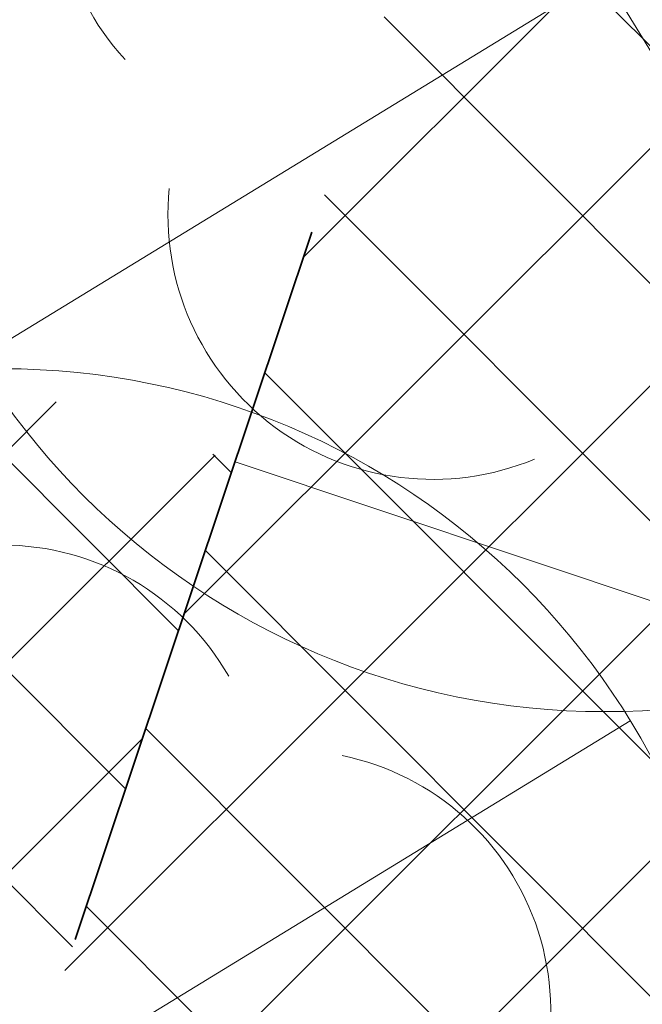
# Model space of a CAD drawing. Header units: metres. Extents: x 6599594 to 6600699, y 5687867 to 5691114.
# Tile 164 of 256: x 6599937.861 to 6599938.696, y 5688840.758 to 5688842.078. Entities that reach past the tile are written whole.
import ezdxf

# ---------------------------------------------------------------- set-up
doc = ezdxf.new("R2010")
doc.units = ezdxf.units.M
doc.header["$MEASUREMENT"] = 0
for name, pattern in [('1', [0]), ('BUF', [0]), ('BUG', [1.5, 1, -0.5])]:
    doc.linetypes.add(name, pattern=pattern)
doc.layers.get('0').update_dxf_attribs({"color": 253, "linetype": 'CONTINUOUS', "lineweight": 13})
for name, color, linetype, lineweight in [('_kolor chodnik', 50, '1', 5), ('_kolor jezdnia', 4, '1', 0), ('_kolor pobocze', 211, '1', 5), ('_kolor zjazdy kostka', 7, '1', 5), ('_kolor zjazdy tłuczeń', 30, '1', 5), ('_kolor ścieżka @ 1', 10, '1', 0), ('_linie', 7, 'BUG', 5), ('_obrzeze', 10, 'BUG', 35), ('_wycinka', 10, 'BUF', 15), ('OT_ZagospodarowanieTerenu_P', 7, 'CONTINUOUS', 0)]:
    doc.layers.add(name, color=color, linetype=linetype, lineweight=lineweight)
pattern_1 = [(45, (0, 0), (-0.1414213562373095, 0.1414213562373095), []), (135, (0, 0), (-0.1414213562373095, -0.1414213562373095), [])]

# ---------------------------------------------------------------- blocks, each defined once
blk = doc.blocks.new('ddddd')
at = {"layer": '_wycinka'}
for p, q in [((6600244.106448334, 5690836.218476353), (6600245.135551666, 5690834.535523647)), ((6600245.462476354, 5690835.891551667), (6600243.779523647, 5690834.862448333))]:
    blk.add_line(p, q, dxfattribs=at)
blk.add_circle((6600244.621, 5690835.377), 0.986329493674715, dxfattribs=at)
blk = doc.blocks.new('147')
at = {"color": 0, "linetype": 'Continuous', "lineweight": 18}
for centre, radius, start, end in [((0, 0.8), 0.7, 29.8459319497, 150.1540680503), ((-0.7700000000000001, 0.25), 0.7, 101.6336339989, 222.6626941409), ((0.7700000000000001, 0.25), 0.7, 317.3373058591, 78.3663660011), ((-0.4600000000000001, -0.6400000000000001), 0.71, 174.3693172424, 292.5572466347)]:
    blk.add_arc(centre, radius, start, end, dxfattribs=at)

msp = doc.modelspace()

# ---------------------------------------------------------------- hatches: boundary and pattern name
at = {"layer": '_kolor chodnik'}
h = msp.add_hatch(dxfattribs=at)
h.set_pattern_fill('ANSI37', color=256, scale=1.6)
h.set_pattern_definition(pattern_1)
h.paths.add_polyline_path([(6599849.938171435, 5688542.085872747), (6599852.232147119, 5688548.938742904), (6599853.573135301, 5688548.489851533), (6599853.827082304, 5688549.248475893), (6599851.793849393, 5688549.929093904), (6599849.895278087, 5688548.982823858), (6599847.823506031, 5688542.793750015)])
edge = h.paths.add_edge_path()
edge.add_line((6600018.106075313, 5689087.454911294), (6600022.42781917, 5689091.229234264))
edge.add_line((6600022.42781917, 5689091.229234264), (6600020.233254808, 5689093.742094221))
edge.add_line((6600020.233254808, 5689093.742094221), (6600017.159471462, 5689091.057656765))
edge.add_arc((6600023.275194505, 5689085.385140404), 8.34143334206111, 137.1531558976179, 148.8016577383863)
edge.add_line((6600016.140105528, 5689089.706021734), (6600018.106075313, 5689087.454911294))
h.paths.add_polyline_path([(6600038.501784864, 5689187.59229436), (6600037.906968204, 5689187.700586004), (6600037.638296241, 5689186.224843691), (6600038.240083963, 5689186.115282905)])
h.paths.add_polyline_path([(6600069.098302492, 5689360.276020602), (6600068.321239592, 5689360.413462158), (6600068.064048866, 5689358.936495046), (6600068.836639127, 5689358.799546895)])
h.paths.add_polyline_path([(6600082.393785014, 5689362.950258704), (6600082.941124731, 5689366.103121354), (6600081.481377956, 5689366.361351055), (6600080.923159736, 5689363.210828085)])
h.paths.add_polyline_path([(6600074.022236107, 5689388.065861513), (6600072.983907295, 5689388.249860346), (6600072.723374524, 5689386.772538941), (6600073.760538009, 5689386.588865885)])
h.paths.add_polyline_path([(6600105.602402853, 5689486.45426531), (6600106.738797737, 5689489.760539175), (6600105.28818975, 5689490.281952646), (6600104.132785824, 5689486.965912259)])
h.paths.add_polyline_path([(6600132.519778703, 5689678.737346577), (6600131.636986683, 5689678.922259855), (6600131.330470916, 5689677.453953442), (6600132.212256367, 5689677.269208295)])
h.paths.add_polyline_path([(6600156.649397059, 5689798.7449027), (6600156.48800471, 5689797.95886096), (6600157.450195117, 5689797.757316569), (6600157.615023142, 5689798.542205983)])
h.paths.add_polyline_path([(6600189.055358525, 5689948.643107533), (6600187.902868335, 5689948.884512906), (6600187.600024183, 5689947.417400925), (6600188.748131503, 5689947.176379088)])
edge = h.paths.add_edge_path()
edge.add_line((6600204.459383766, 5690032.969035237), (6600204.153258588, 5690031.227801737))
edge.add_arc((6600202.328347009, 5690027.299936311), 4.331100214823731, 41.853001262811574, 65.08011546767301, ccw=False)
edge.add_arc((6600032.903931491, 5690051.979071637), 174.020003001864, 352.8070218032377, 353.495463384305)
edge.add_arc((6600202.372679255, 5690027.343587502), 5.999999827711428, 55.12102442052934, 69.64815978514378)
edge = h.paths.add_edge_path()
edge.add_line((6600205.046027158, 5690040.265402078), (6600204.972740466, 5690038.483452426))
edge.add_arc((6600203.986269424, 5690044.401803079), 5.999999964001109, 279.4630688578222, 294.9140560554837)
edge.add_line((6600206.513819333, 5690038.960158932), (6600206.607027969, 5690041.030672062))
edge.add_arc((6600203.986269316, 5690044.401803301), 4.270000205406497, 284.3702444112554, 307.86193139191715, ccw=False)
edge = h.paths.add_edge_path()
edge.add_arc((6600203.547470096, 5690044.558759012), 6.446878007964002, 324.43500910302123, 356.20133685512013, ccw=False)
edge.add_arc((6600203.986269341, 5690044.401803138), 6.000000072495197, 323.2169970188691, 357.4193489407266)
h.paths.add_polyline_path([(6600208.910055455, 5690121.713696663), (6600208.146285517, 5690121.748120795), (6600207.125602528, 5690121.794124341), (6600209.971605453, 5690121.665851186)])
edge = h.paths.add_edge_path()
edge.add_line((6600238.769818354, 5690481.648294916), (6600240.338176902, 5690490.87374652))
edge.add_line((6600240.338176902, 5690490.87374652), (6600241.251295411, 5690510.829461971))
edge.add_line((6600241.251295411, 5690510.829461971), (6600239.524022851, 5690510.928942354))
edge.add_line((6600239.524022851, 5690510.928942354), (6600238.633343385, 5690491.167757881))
edge.add_line((6600238.633343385, 5690491.167757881), (6600234.579716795, 5690467.661262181))
edge.add_line((6600234.579716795, 5690467.661262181), (6600234.449796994, 5690464.966873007))
edge.add_arc((6600242.443669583, 5690464.607462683), 8.001948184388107, 177.4256737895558, 268.2543056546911)
edge.add_line((6600242.199903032, 5690456.609228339), (6600242.216657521, 5690457.359274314))
edge.add_line((6600242.216657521, 5690457.359274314), (6600242.305257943, 5690458.836738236))
edge.add_arc((6600242.444504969, 5690464.607952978), 5.772894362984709, 177.0298084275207, 268.6178439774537, ccw=False)
edge.add_line((6600236.679365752, 5690464.907083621), (6600236.951876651, 5690470.95443634))
edge.add_line((6600236.951876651, 5690470.95443634), (6600238.15078669, 5690478.210832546))
edge.add_line((6600238.15078669, 5690478.210832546), (6600238.769818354, 5690481.648294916))
h.paths.add_polyline_path([(6600238.769818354, 5690481.648294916), (6600238.15078669, 5690478.210832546), (6600239.670056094, 5690477.930590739), (6600240.266710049, 5690481.376366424)])
edge = h.paths.add_edge_path()
edge.add_line((6600223.366500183, 5690460.339976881), (6600223.278629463, 5690457.997544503))
edge.add_arc((6600220.967166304, 5690465.656339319), 7.999999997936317, 286.7940807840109, 300.2738222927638)
edge.add_line((6600225.000231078, 5690458.747331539), (6600225.240084, 5690461.623695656))
edge.add_arc((6600221.105749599, 5690465.648640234), 5.76999998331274, 293.06724424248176, 315.7681070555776, ccw=False)
edge = h.paths.add_edge_path()
edge.add_arc((6600220.025145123, 5690444.676291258), 5.770000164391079, 37.996647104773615, 59.94382588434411, ccw=False)
edge.add_line((6600224.572175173, 5690448.22839199), (6600224.817793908, 5690451.081798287))
edge.add_arc((6600220.025145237, 5690444.676291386), 7.999999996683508, 53.19588653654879, 68.15166733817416)
edge.add_line((6600223.00235276, 5690452.101669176), (6600222.91504296, 5690449.670427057))
edge = h.paths.add_edge_path()
edge.add_arc((6600221.105749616, 5690465.648640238), 7.999999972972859, 328.0222308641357, 357.0132597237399)
edge.add_line((6600229.094882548, 5690465.23180147), (6600229.218816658, 5690467.593604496))
edge.add_line((6600229.218816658, 5690467.593604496), (6600228.218919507, 5690467.645774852))
edge.add_line((6600228.218919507, 5690467.645774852), (6600227.891778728, 5690461.411918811))
h.paths.add_polyline_path([(6600200.980142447, 5690012.236744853), (6600202.317278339, 5690011.956662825), (6600202.522293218, 5690012.935421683), (6600201.182321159, 5690013.216097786)])
h.paths.add_polyline_path([(6600196.457878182, 5689983.98337835), (6600195.202332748, 5689984.246370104), (6600194.899091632, 5689982.777335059), (6600196.150355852, 5689982.515240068)])
edge = h.paths.add_edge_path()
edge.add_line((6600112.305909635, 5689517.991018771), (6600112.691041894, 5689519.807934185))
edge.add_line((6600112.691041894, 5689519.807934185), (6600113.245521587, 5689522.423769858))
edge.add_line((6600113.245521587, 5689522.423769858), (6600111.553124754, 5689522.782507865))
edge.add_line((6600111.553124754, 5689522.782507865), (6600107.405864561, 5689503.21722655))
edge.add_line((6600107.405864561, 5689503.21722655), (6600099.494506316, 5689480.361667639))
edge.add_line((6600099.494506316, 5689480.361667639), (6600099.182814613, 5689478.891218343))
edge.add_arc((6600107.008997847, 5689477.232359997), 8.000059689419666, 168.0325629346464, 257.7529108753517)
edge.add_line((6600105.311960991, 5689469.414366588), (6600105.784990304, 5689471.593619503))
edge.add_arc((6600107.008927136, 5689477.232314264), 5.769999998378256, 168.0321375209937, 257.7533362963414, ccw=False)
edge.add_line((6600101.364343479, 5689478.42879883), (6600101.647245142, 5689479.76342708))
edge.add_line((6600101.647245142, 5689479.76342708), (6600104.132785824, 5689486.965912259))
edge.add_line((6600104.132785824, 5689486.965912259), (6600105.28818975, 5689490.281952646))
edge.add_line((6600105.28818975, 5689490.281952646), (6600108.240043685, 5689498.809726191))
edge.add_line((6600108.240043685, 5689498.809726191), (6600112.305909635, 5689517.991018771))
h.paths.add_polyline_path([(6600136.009573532, 5689645.499114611), (6600138.333647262, 5689645.012304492), (6600138.661671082, 5689646.578318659), (6600134.869459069, 5689647.372651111)])
at = {"layer": '_kolor jezdnia'}
h = msp.add_hatch(dxfattribs=at)
h.set_pattern_fill('ANSI37', color=4, scale=3.5)
h.set_pattern_definition([(45, (0, 0), (-0.3093592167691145, 0.3093592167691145), []), (135, (0, 0), (-0.3093592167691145, -0.3093592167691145), [])])
edge = h.paths.add_edge_path()
edge.add_line((6599833.066047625, 5688539.933393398), (6599850.649511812, 5688527.983462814))
edge.add_arc((6599857.337592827, 5688536.653968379), 10.95025544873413, 169.5012687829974, 232.3548431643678, ccw=False)
edge.add_arc((6599858.085851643, 5688536.618142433), 11.69295282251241, 162.2507788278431, 169.9967502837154, ccw=False)
edge.add_line((6599846.949484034, 5688540.182754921), (6599847.823506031, 5688542.793750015))
edge.add_line((6599847.823506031, 5688542.793750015), (6599849.895278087, 5688548.982823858))
edge.add_line((6599849.895278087, 5688548.982823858), (6599852.434748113, 5688556.56906746))
edge.add_line((6599852.434748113, 5688556.56906746), (6599928.48625871, 5688783.760284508))
edge.add_line((6599928.48625871, 5688783.760284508), (6599931.025728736, 5688791.34652811))
edge.add_line((6599931.025728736, 5688791.34652811), (6599996.657773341, 5688987.411326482))
edge.add_line((6599996.657773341, 5688987.411326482), (6599999.197243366, 5688994.997570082))
edge.add_line((6599999.197243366, 5688994.997570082), (6600021.930100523, 5689062.908193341))
edge.add_line((6600021.930100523, 5689062.908193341), (6600017.620224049, 5689067.371531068))
edge.add_line((6600017.620224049, 5689067.371531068), (6600016.714558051, 5689064.654078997))
edge.add_line((6600016.714558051, 5689064.654078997), (6600012.423620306, 5689051.835617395))
edge.add_line((6600012.423620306, 5689051.835617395), (6600009.884150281, 5689044.249373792))
edge.add_line((6600009.884150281, 5689044.249373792), (6599977.53516164, 5688947.612159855))
edge.add_line((6599977.53516164, 5688947.612159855), (6599974.995691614, 5688940.025916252))
edge.add_line((6599974.995691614, 5688940.025916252), (6599942.096912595, 5688841.746295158))
edge.add_line((6599942.096912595, 5688841.746295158), (6599939.557442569, 5688834.160051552))
edge.add_line((6599939.557442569, 5688834.160051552), (6599882.679288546, 5688664.246042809))
edge.add_line((6599882.679288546, 5688664.246042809), (6599880.139818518, 5688656.659799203))
edge.add_line((6599880.139818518, 5688656.659799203), (6599852.46454386, 5688573.984527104))
edge.add_line((6599852.46454386, 5688573.984527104), (6599842.470137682, 5688544.127903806))
edge.add_arc((6599835.706422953, 5688546.652910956), 7.219660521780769, 248.5480913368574, 339.52856074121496, ccw=False)
h.paths.add_polyline_path([(6600044.653202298, 5689172.271628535), (6600046.276244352, 5689181.431901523), (6600047.759199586, 5689189.801539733), (6600051.0603021, 5689208.432603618), (6600052.368792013, 5689215.817578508), (6600054.808584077, 5689229.587499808), (6600056.11707399, 5689236.972474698), (6600057.346666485, 5689243.912161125), (6600058.655146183, 5689251.297078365), (6600058.831439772, 5689252.292060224), (6600060.098987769, 5689259.445963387), (6600060.139929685, 5689259.677035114), (6600061.407468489, 5689266.830886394), (6600072.329030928, 5689328.470998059), (6600073.637511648, 5689335.855921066), (6600077.337304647, 5689356.73715072), (6600078.820259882, 5689365.106788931), (6600081.142794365, 5689378.214921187), (6600082.538516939, 5689386.092227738), (6600095.187867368, 5689457.483787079), (6600091.082877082, 5689465.8405575), (6600089.043088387, 5689454.328211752), (6600087.870641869, 5689447.711051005), (6600087.560133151, 5689445.958573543), (6600086.562151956, 5689440.326076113), (6600082.433200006, 5689417.022719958), (6600080.95024477, 5689408.65308175), (6600077.202698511, 5689387.502337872), (6600075.719743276, 5689379.132699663), (6600073.469199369, 5689366.430874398), (6600071.986244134, 5689358.061236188), (6600069.98686466, 5689346.776955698), (6600068.591142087, 5689338.899649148), (6600065.559290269, 5689321.78820693), (6600064.163567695, 5689313.910900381), (6600059.719426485, 5689288.828650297), (6600058.323703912, 5689280.951343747), (6600057.563846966, 5689276.662793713), (6600056.168124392, 5689268.785487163), (6600054.804920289, 5689261.091711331), (6600053.409197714, 5689253.21440478), (6600053.264817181, 5689252.399536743), (6600051.869094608, 5689244.522230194), (6600051.183555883, 5689240.653124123), (6600049.787833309, 5689232.775817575), (6600046.593849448, 5689214.749319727), (6600045.198126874, 5689206.872013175), (6600044.41754409, 5689202.466488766), (6600042.934588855, 5689194.096850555), (6600036.429952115, 5689157.38538759), (6600034.946996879, 5689149.01574938), (6600030.579776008, 5689124.367629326), (6600027.529365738, 5689107.151445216), (6600024.895072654, 5689094.014582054), (6600030.583685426, 5689094.264316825), (6600032.945013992, 5689106.191885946), (6600043.170247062, 5689163.901990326)])
edge = h.paths.add_edge_path()
edge.add_line((6600111.106812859, 5689535.144351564), (6600111.256844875, 5689535.85214863))
edge.add_line((6600111.256844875, 5689535.85214863), (6600112.915748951, 5689543.678261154))
edge.add_line((6600112.915748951, 5689543.678261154), (6600117.304772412, 5689564.384094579))
edge.add_line((6600117.304772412, 5689564.384094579), (6600119.067357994, 5689572.699339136))
edge.add_line((6600119.067357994, 5689572.699339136), (6600120.087667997, 5689577.512794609))
edge.add_line((6600120.087667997, 5689577.512794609), (6600121.642890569, 5689584.849775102))
edge.add_line((6600121.642890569, 5689584.849775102), (6600128.436769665, 5689616.900852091))
edge.add_line((6600128.436769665, 5689616.900852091), (6600129.991992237, 5689624.237832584))
edge.add_line((6600129.991992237, 5689624.237832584), (6600132.660554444, 5689636.827148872))
edge.add_line((6600132.660554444, 5689636.827148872), (6600133.208838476, 5689639.444704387))
edge.add_line((6600133.208838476, 5689639.444704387), (6600134.848957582, 5689647.274775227))
edge.add_line((6600134.848957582, 5689647.274775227), (6600138.97649476, 5689666.979995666))
edge.add_line((6600138.97649476, 5689666.979995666), (6600140.51410642, 5689674.320687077))
edge.add_line((6600140.51410642, 5689674.320687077), (6600145.209128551, 5689696.735129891))
edge.add_line((6600145.209128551, 5689696.735129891), (6600146.746740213, 5689704.075821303))
edge.add_line((6600146.746740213, 5689704.075821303), (6600151.462308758, 5689726.588354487))
edge.add_line((6600151.462308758, 5689726.588354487), (6600152.999920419, 5689733.929045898))
edge.add_line((6600152.999920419, 5689733.929045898), (6600155.244070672, 5689744.642813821))
edge.add_line((6600155.244070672, 5689744.642813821), (6600156.781682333, 5689751.983505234))
edge.add_line((6600156.781682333, 5689751.983505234), (6600161.635515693, 5689775.156126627))
edge.add_line((6600161.635515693, 5689775.156126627), (6600163.378142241, 5689783.475576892))
edge.add_line((6600163.378142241, 5689783.475576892), (6600163.850769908, 5689785.731942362))
edge.add_line((6600163.850769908, 5689785.731942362), (6600167.028500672, 5689800.902704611))
edge.add_line((6600167.028500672, 5689800.902704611), (6600179.49088801, 5689860.399222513))
edge.add_line((6600179.49088801, 5689860.399222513), (6600181.233514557, 5689868.718672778))
edge.add_line((6600181.233514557, 5689868.718672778), (6600181.84713393, 5689871.648144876))
edge.add_line((6600181.84713393, 5689871.648144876), (6600183.384745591, 5689878.988836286))
edge.add_line((6600183.384745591, 5689878.988836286), (6600184.935818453, 5689886.393792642))
edge.add_line((6600184.935818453, 5689886.393792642), (6600186.575937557, 5689894.223863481))
edge.add_line((6600186.575937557, 5689894.223863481), (6600194.05133812, 5689929.912074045))
edge.add_line((6600194.05133812, 5689929.912074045), (6600195.691457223, 5689937.742144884))
edge.add_line((6600195.691457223, 5689937.742144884), (6600202.915799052, 5689972.231779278))
edge.add_line((6600202.915799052, 5689972.231779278), (6600204.555918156, 5689980.061850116))
edge.add_line((6600204.555918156, 5689980.061850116), (6600206.062781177, 5689987.255744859))
edge.add_line((6600206.062781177, 5689987.255744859), (6600207.702900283, 5689995.085815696))
edge.add_line((6600207.702900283, 5689995.085815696), (6600210.232559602, 5690007.162628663))
edge.add_line((6600210.232559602, 5690007.162628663), (6600211.694938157, 5690014.144150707))
edge.add_arc((6600028.177652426, 5690052.584442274), 187.5000004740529, 348.1696294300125, 357.4195276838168)
edge.add_line((6600215.487522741, 5690044.142720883), (6600208.310270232, 5690026.480446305))
edge.add_arc((6600032.903933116, 5690051.97907145), 177.2500013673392, 348.1696294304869, 351.7289130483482, ccw=False)
edge.add_line((6600206.38894146, 5690015.640182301), (6600205.966941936, 5690013.625519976))
edge.add_line((6600205.966941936, 5690013.625519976), (6600204.326822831, 5690005.795449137))
edge.add_line((6600204.326822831, 5690005.795449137), (6600197.076961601, 5689971.183982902))
edge.add_line((6600197.076961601, 5689971.183982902), (6600195.334335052, 5689962.864532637))
edge.add_line((6600195.334335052, 5689962.864532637), (6600193.44722506, 5689953.855305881))
edge.add_line((6600193.44722506, 5689953.855305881), (6600191.909227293, 5689946.512771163))
edge.add_line((6600191.909227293, 5689946.512771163), (6600185.496844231, 5689915.899498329))
edge.add_line((6600185.496844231, 5689915.899498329), (6600183.856521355, 5689908.068454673))
edge.add_line((6600183.856521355, 5689908.068454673), (6600182.066605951, 5689899.523243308))
edge.add_line((6600182.066605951, 5689899.523243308), (6600180.32407057, 5689891.204228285))
edge.add_line((6600180.32407057, 5689891.204228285), (6600174.320344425, 5689862.541919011))
edge.add_line((6600174.320344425, 5689862.541919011), (6600172.577809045, 5689854.222903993))
edge.add_line((6600172.577809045, 5689854.222903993), (6600163.663810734, 5689811.666703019))
edge.add_line((6600163.663810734, 5689811.666703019), (6600162.023782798, 5689803.837067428))
edge.add_line((6600162.023782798, 5689803.837067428), (6600160.924220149, 5689798.587659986))
edge.add_line((6600160.924220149, 5689798.587659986), (6600159.279208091, 5689790.734229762))
edge.add_line((6600159.279208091, 5689790.734229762), (6600157.107250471, 5689780.365115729))
edge.add_line((6600157.107250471, 5689780.365115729), (6600155.462238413, 5689772.511685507))
edge.add_line((6600155.462238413, 5689772.511685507), (6600153.380318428, 5689762.572418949))
edge.add_line((6600153.380318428, 5689762.572418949), (6600151.735124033, 5689754.718118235))
edge.add_line((6600151.735124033, 5689754.718118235), (6600148.586504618, 5689739.686336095))
edge.add_line((6600148.586504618, 5689739.686336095), (6600146.885007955, 5689731.563243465))
edge.add_line((6600146.885007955, 5689731.563243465), (6600141.75088822, 5689707.052510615))
edge.add_line((6600141.75088822, 5689707.052510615), (6600140.110896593, 5689699.223048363))
edge.add_line((6600140.110896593, 5689699.223048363), (6600133.483561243, 5689667.583574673))
edge.add_line((6600133.483561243, 5689667.583574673), (6600131.860394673, 5689659.834436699))
edge.add_line((6600131.860394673, 5689659.834436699), (6600131.740984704, 5689659.26436315))
edge.add_line((6600131.740984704, 5689659.26436315), (6600130.117814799, 5689651.515209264))
edge.add_line((6600130.117814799, 5689651.515209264), (6600127.27873359, 5689637.961189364))
edge.add_line((6600127.27873359, 5689637.961189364), (6600126.924568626, 5689636.290366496))
edge.add_line((6600126.924568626, 5689636.290366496), (6600125.166244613, 5689627.995226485))
edge.add_line((6600125.166244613, 5689627.995226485), (6600118.009503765, 5689594.232298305))
edge.add_line((6600118.009503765, 5689594.232298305), (6600116.25117975, 5689585.937158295))
edge.add_line((6600116.25117975, 5689585.937158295), (6600113.665314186, 5689573.737975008))
edge.add_line((6600113.665314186, 5689573.737975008), (6600111.898534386, 5689565.402943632))
edge.add_line((6600111.898534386, 5689565.402943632), (6600104.889982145, 5689532.339115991))
edge.add_line((6600104.889982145, 5689532.339115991), (6600103.22663594, 5689524.492047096))
edge.add_line((6600103.22663594, 5689524.492047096), (6600096.623876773, 5689493.342605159))
edge.add_line((6600096.623876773, 5689493.342605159), (6600094.968986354, 5689485.535427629))
edge.add_line((6600094.968986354, 5689485.535427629), (6600094.300101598, 5689482.379870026))
edge.add_line((6600094.300101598, 5689482.379870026), (6600099.182814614, 5689478.891218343))
edge.add_line((6600099.182814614, 5689478.891218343), (6600099.494506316, 5689480.361667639))
edge.add_line((6600099.494506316, 5689480.361667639), (6600111.106812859, 5689535.144351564))
edge = h.paths.add_edge_path()
edge.add_arc((6600239.213891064, 5690851.400367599), 10.00000000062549, -2.8342403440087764, 76.13703556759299, ccw=False)
edge.add_line((6600249.201658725, 5690850.905901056), (6600249.082723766, 5690848.503524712))
edge.add_line((6600249.082723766, 5690848.503524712), (6600247.016487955, 5690806.767468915))
edge.add_line((6600247.016487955, 5690806.767468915), (6600246.092398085, 5690789.152178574))
edge.add_line((6600246.092398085, 5690789.152178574), (6600233.768116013, 5690572.015170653))
edge.add_line((6600233.768116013, 5690572.015170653), (6600228.959056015, 5690465.296202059))
edge.add_line((6600228.959056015, 5690465.296202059), (6600234.588724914, 5690465.017134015))
edge.add_line((6600234.588724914, 5690465.017134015), (6600239.262540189, 5690571.767576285))
edge.add_line((6600239.262540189, 5690571.767576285), (6600252.50503885, 5690806.400146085))
edge.add_line((6600252.50503885, 5690806.400146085), (6600254.569211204, 5690848.094521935))
edge.add_arc((6600262.559425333, 5690847.6989487), 7.999999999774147, 76.13703557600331, 177.1657596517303, ccw=False)
edge.add_line((6600264.476229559, 5690855.465921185), (6600241.609896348, 5690861.109083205))
edge = h.paths.add_edge_path()
edge.add_line((6600250.031475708, 5690451.625307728), (6600250.231741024, 5690455.772579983))
edge.add_line((6600250.231741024, 5690455.772579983), (6600246.257763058, 5690456.417303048))
edge.add_line((6600246.257763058, 5690456.417303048), (6600242.171761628, 5690456.61060902))
edge.add_arc((6600242.563100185, 5690464.586983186), 7.985968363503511, 176.9123644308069, 267.1911945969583, ccw=False)
edge.add_line((6600234.588724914, 5690465.017134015), (6600228.959056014, 5690465.296202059))
edge.add_arc((6600220.965133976, 5690465.657286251), 8.002072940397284, 267.8289300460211, 357.413716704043, ccw=False)
edge.add_line((6600220.661989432, 5690457.660957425), (6600212.406915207, 5690458.119572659))
edge.add_line((6600212.406915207, 5690458.119572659), (6600208.431872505, 5690457.817501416))
edge.add_line((6600208.431872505, 5690457.817501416), (6600208.233912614, 5690454.548331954))
edge.add_line((6600208.233912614, 5690454.548331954), (6600212.129565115, 5690453.127270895))
edge.add_line((6600212.129565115, 5690453.127270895), (6600218.640548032, 5690452.76554962))
edge.add_line((6600218.640548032, 5690452.76554962), (6600216.486747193, 5690452.885205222))
edge.add_line((6600216.486747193, 5690452.885205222), (6600220.468905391, 5690452.663974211))
edge.add_arc((6600220.025145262, 5690444.676291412), 7.99999997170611, -0.3386579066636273, 86.8201700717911, ccw=False)
edge.add_line((6600228.025005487, 5690444.629006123), (6600227.803602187, 5690439.649256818))
edge.add_line((6600227.803602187, 5690439.649256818), (6600226.885525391, 5690435.936828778))
edge.add_line((6600226.885525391, 5690435.936828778), (6600225.534849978, 5690405.967249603))
edge.add_line((6600225.534849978, 5690405.967249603), (6600226.115199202, 5690402.187514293))
edge.add_line((6600226.115199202, 5690402.187514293), (6600213.445139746, 5690121.008786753))
edge.add_line((6600213.445139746, 5690121.008786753), (6600213.352800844, 5690118.960058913))
edge.add_line((6600213.352800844, 5690118.960058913), (6600209.980184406, 5690044.131649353))
edge.add_arc((6600203.98626942, 5690044.401803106), 5.999999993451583, 257.4162346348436, 357.41934921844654, ccw=False)
edge.add_line((6600202.679069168, 5690038.545931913), (6600201.589735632, 5690033.666039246))
edge.add_line((6600201.589735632, 5690033.666039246), (6600203.67987942, 5690033.199458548))
edge.add_arc((6600202.372679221, 5690027.343587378), 5.999999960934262, -8.27108729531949, 77.41623506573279, ccw=False)
edge.add_line((6600208.310270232, 5690026.480446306), (6600215.487522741, 5690044.142720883))
edge.add_line((6600215.487522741, 5690044.142720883), (6600216.199687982, 5690059.9446614))
edge.add_line((6600216.199687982, 5690059.9446614), (6600216.537356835, 5690067.437056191))
edge.add_line((6600216.537356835, 5690067.437056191), (6600223.893528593, 5690230.66011469))
edge.add_line((6600223.893528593, 5690230.66011469), (6600224.231197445, 5690238.152509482))
edge.add_line((6600224.231197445, 5690238.152509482), (6600233.507835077, 5690443.987992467))
edge.add_arc((6600241.499722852, 5690443.627812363), 7.999999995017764, 87.29208981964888, 177.4195277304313, ccw=False)
edge.add_line((6600241.877677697, 5690451.618879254), (6600246.021541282, 5690451.422886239))
edge.add_line((6600246.021541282, 5690451.422886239), (6600246.427694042, 5690451.44338883))
edge.add_line((6600246.427694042, 5690451.44338883), (6600246.79397003, 5690451.461878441))
edge.add_line((6600246.79397003, 5690451.461878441), (6600250.031475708, 5690451.625307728))
edge = h.paths.add_edge_path()
edge.add_line((6600007.33756506, 5689086.20374581), (6600006.980466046, 5689080.740822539))
edge.add_line((6600006.980466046, 5689080.740822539), (6600007.229745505, 5689080.720859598))
edge.add_line((6600007.229745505, 5689080.720859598), (6600008.093335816, 5689080.601653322))
edge.add_line((6600008.093335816, 5689080.601653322), (6600008.702681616, 5689080.53831051))
edge.add_arc((6600008.140193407, 5689070.554142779), 9.999999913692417, -18.557800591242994, 86.77547804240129, ccw=False)
edge.add_line((6600017.620224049, 5689067.371531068), (6600021.930100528, 5689062.908193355))
edge.add_arc((6599734.83819726, 5689159.011261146), 302.7499967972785, 341.4922000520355, 343.8640860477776)
edge.add_arc((6600034.895369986, 5689072.315877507), 9.581213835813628, 98.63328270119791, 164.5273290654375, ccw=False)
edge.add_line((6600033.457137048, 5689081.788529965), (6600033.832640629, 5689081.798737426))
edge.add_line((6600033.832640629, 5689081.798737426), (6600034.422462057, 5689082.05700874))
edge.add_line((6600034.422462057, 5689082.05700874), (6600036.833623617, 5689082.139040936))
edge.add_line((6600036.833623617, 5689082.139040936), (6600036.730225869, 5689087.148851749))
edge.add_line((6600036.730225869, 5689087.148851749), (6600036.579860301, 5689087.134303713))
edge.add_arc((6600036.479565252, 5689093.136286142), 6.002820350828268, 169.1687651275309, 270.9573417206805, ccw=False)
edge.add_line((6600030.583685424, 5689094.264316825), (6600024.895072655, 5689094.014582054))
edge.add_arc((6600015.200558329, 5689096.162123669), 9.929528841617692, 271.0943432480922, 347.5094668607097, ccw=False)
edge.add_arc((6600014.909438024, 5689089.646776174), 3.446070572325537, 264.4236009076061, 278.0194998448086, ccw=False)
edge.add_line((6600014.574573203, 5689086.217014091), (6600014.299554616, 5689086.232508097))
edge.add_line((6600014.299554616, 5689086.232508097), (6600010.474232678, 5689086.448019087))
edge.add_line((6600010.474232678, 5689086.448019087), (6600007.33756506, 5689086.20374581))
edge = h.paths.add_edge_path()
edge.add_line((6600105.490725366, 5689463.953528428), (6600106.927559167, 5689464.047234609))
edge.add_line((6600106.927559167, 5689464.047234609), (6600107.835, 5689468.66))
edge.add_line((6600107.835, 5689468.66), (6600105.311960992, 5689469.414366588))
edge.add_arc((6600107.008997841, 5689477.232359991), 8.000059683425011, 168.0325628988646, 257.75291091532, ccw=False)
edge.add_line((6600099.182814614, 5689478.891218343), (6600094.300101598, 5689482.379870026))
edge.add_arc((6600586.245114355, 5689378.104238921), 502.8750369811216, 168.032376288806, 169.9522165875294)
edge.add_line((6600091.082877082, 5689465.8405575), (6600095.187867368, 5689457.483787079))
edge.add_arc((6600103.065173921, 5689456.088064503), 8.000000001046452, 77.7533362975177, 169.9524553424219, ccw=False)
edge.add_line((6600104.762140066, 5689463.906012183), (6600105.490725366, 5689463.953528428))
at = {"layer": '_kolor pobocze'}
h = msp.add_hatch(dxfattribs=at)
h.set_pattern_fill('ANSI37', color=256, scale=1.6)
h.set_pattern_definition(pattern_1)
edge = h.paths.add_edge_path()
edge.add_line((6600035.926965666, 5689101.569442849), (6600036.046865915, 5689102.311543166))
edge.add_arc((6600058.171848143, 5689233.778275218), 133.3154772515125, 259.4578941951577, 260.4470163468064, ccw=False)
edge.add_line((6600033.780707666, 5689102.713067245), (6600032.142559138, 5689101.847662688))
edge.add_arc((6599734.838175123, 5689159.011266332), 302.7500195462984, 347.6801154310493, 349.11639019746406, ccw=False)
edge.add_arc((6600036.478170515, 5689093.133441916), 6.000000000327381, 167.68011541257, 271.5571101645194)
edge.add_line((6600036.64121064, 5689087.1356575), (6600036.730491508, 5689087.137804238))
edge.add_line((6600036.730491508, 5689087.137804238), (6600036.712463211, 5689087.887583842))
edge.add_line((6600036.712463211, 5689087.887583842), (6600036.559840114, 5689087.884077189))
edge.add_arc((6600036.482532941, 5689093.14290691), 5.259397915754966, 170.6455005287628, 270.8422131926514, ccw=False)
edge.add_arc((6600545.796425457, 5688991.216220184), 524.6691769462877, 167.9170060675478, 168.7028219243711, ccw=False)
edge.add_line((6600032.751078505, 5689101.044345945), (6600034.011432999, 5689101.917298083))
edge.add_line((6600034.011432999, 5689101.917298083), (6600035.926965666, 5689101.569442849))
edge = h.paths.add_edge_path()
edge.add_line((6600002.828843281, 5688994.032881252), (6600003.066918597, 5688994.74409159))
edge.add_line((6600003.066918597, 5688994.74409159), (6600001.227880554, 5688995.359703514))
edge.add_line((6600001.227880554, 5688995.359703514), (6600000.55876659, 5688996.702196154))
edge.add_line((6600000.55876659, 5688996.702196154), (6600022.641310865, 5689062.67011804))
edge.add_arc((6599734.838193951, 5689159.011262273), 303.5000002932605, 341.4922000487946, 343.8640860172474)
edge.add_arc((6600035.267451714, 5689072.092773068), 9.250000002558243, 91.55711016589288, 163.8640860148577, ccw=False)
edge.add_line((6600035.016098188, 5689081.339357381), (6600036.868703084, 5689081.389717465))
edge.add_line((6600036.868703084, 5689081.389717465), (6600036.850674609, 5689082.139504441))
edge.add_line((6600036.850674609, 5689082.139504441), (6600034.99571817, 5689082.089080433))
edge.add_arc((6600035.267451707, 5689072.092773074), 9.999999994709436, 91.55711014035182, 163.8640860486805)
edge.add_arc((6599734.838192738, 5689159.011262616), 302.7500015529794, 341.4922000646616, 343.8640860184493, ccw=False)
edge.add_line((6600021.930100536, 5689062.908193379), (6599999.748942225, 5688996.645678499))
edge.add_line((6599999.748942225, 5688996.645678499), (6600000.695212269, 5688994.747107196))
edge.add_line((6600000.695212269, 5688994.747107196), (6600002.828843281, 5688994.032881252))
h.paths.add_polyline_path([(6599971.7492186, 5688907.297112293), (6599971.084233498, 5688908.631320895), (6599997.822068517, 5688988.526766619), (6599999.164561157, 5688989.195880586), (6600001.003599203, 5688988.580268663), (6600001.241674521, 5688989.291479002), (6599999.108043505, 5688990.005704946), (6599997.209472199, 5688989.059434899), (6599970.270280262, 5688908.583087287), (6599971.216550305, 5688906.684515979), (6599973.350181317, 5688905.970290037), (6599973.588256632, 5688906.681500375)])
h.paths.add_polyline_path([(6599932.504667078, 5688790.060553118), (6599931.835553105, 5688791.403045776), (6599968.343406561, 5688900.4641754), (6599969.685899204, 5688901.133289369), (6599971.524937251, 5688900.517677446), (6599971.763012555, 5688901.228887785), (6599969.629381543, 5688901.94311373), (6599967.730810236, 5688900.996843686), (6599931.025728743, 5688791.34652811), (6599931.971998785, 5688789.447956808), (6599934.105629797, 5688788.73373086), (6599934.343705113, 5688789.4449412)])
at = {"layer": '_kolor zjazdy kostka'}
h = msp.add_hatch(dxfattribs=at)
h.set_pattern_fill('ANSI37', color=256, scale=1.6)
h.set_pattern_definition(pattern_1)
h.paths.add_polyline_path([(6600244.137440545, 5690813.934732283), (6600242.369522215, 5690814.022127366), (6600242.097568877, 5690808.528921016), (6600243.865482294, 5690808.441426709)])
h.paths.add_polyline_path([(6600247.012128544, 5690806.679412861), (6600247.442736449, 5690815.377295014), (6600247.393289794, 5690814.378518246), (6600247.113277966, 5690808.722537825)])
h.paths.add_polyline_path([(6600242.297085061, 5690788.088808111), (6600240.958726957, 5690788.155683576), (6600240.648818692, 5690782.664569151), (6600241.987258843, 5690782.599147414)])
h.paths.add_polyline_path([(6600245.558275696, 5690780.919298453), (6600246.037231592, 5690789.405686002), (6600244.985820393, 5690788.453468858), (6600244.612601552, 5690781.981345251)])
h.paths.add_polyline_path([(6600241.348405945, 5690723.711515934), (6600242.272017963, 5690722.691689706), (6600242.749709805, 5690731.155680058), (6600241.698138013, 5690730.203317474), (6600241.472690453, 5690726.27550499)])
h.paths.add_polyline_path([(6600225.772794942, 5690394.589141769), (6600224.731429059, 5690393.637598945), (6600224.461246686, 5690387.644646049), (6600225.412923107, 5690386.603142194)])
h.paths.add_polyline_path([(6600223.012390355, 5690333.280720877), (6600223.372595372, 5690341.272607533), (6600222.32835346, 5690340.318436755), (6600222.058239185, 5690334.324941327)])
h.paths.add_polyline_path([(6600215.496388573, 5690166.390602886), (6600215.856593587, 5690174.382489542), (6600214.812834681, 5690173.428760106), (6600214.542018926, 5690167.435062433)])
h.paths.add_polyline_path([(6600212.446537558, 5690121.053392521), (6600213.399499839, 5690120.010473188), (6600213.788744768, 5690128.503024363), (6600212.745135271, 5690127.54943145)])
h.paths.add_polyline_path([(6600209.977420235, 5690121.665589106), (6600210.225142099, 5690127.162117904), (6600207.346107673, 5690127.291879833), (6600207.119593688, 5690121.794395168)])
h.paths.add_polyline_path([(6600207.950178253, 5690070.725854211), (6600204.880846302, 5690070.828947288), (6600204.643784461, 5690065.333808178), (6600207.702521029, 5690065.204598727)])
h.paths.add_polyline_path([(6600200.981479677, 5690012.236464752), (6600199.969248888, 5690007.339980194), (6600201.282587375, 5690007.064882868), (6600202.31726072, 5690011.956666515)])
h.paths.add_polyline_path([(6600193.613960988, 5689970.406358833), (6600192.398010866, 5689970.660657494), (6600191.286205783, 5689965.274578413), (6600192.486379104, 5689965.023185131)])
h.paths.add_polyline_path([(6600189.061271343, 5689948.671423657), (6600189.98413328, 5689953.050774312), (6600188.818902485, 5689953.32186217), (6600187.908781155, 5689948.91282903)])
h.paths.add_polyline_path([(6600180.976201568, 5689915.317449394), (6600179.952861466, 5689910.421322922), (6600181.008474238, 5689910.200199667), (6600182.033843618, 5689915.09540201)])
h.paths.add_polyline_path([(6600176.508279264, 5689893.538690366), (6600177.476023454, 5689893.335973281), (6600178.603605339, 5689898.719146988), (6600177.636002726, 5689898.922290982)])
h.paths.add_polyline_path([(6600179.28182965, 5689859.401159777), (6600180.522246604, 5689860.211927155), (6600181.057490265, 5689860.561775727), (6600183.598022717, 5689860.029600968), (6600184.726606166, 5689865.412570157), (6600182.186324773, 5689865.943033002), (6600181.604764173, 5689866.832779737), (6600181.024456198, 5689867.720610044)])
h.paths.add_polyline_path([(6600160.200810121, 5689810.862606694), (6600159.232772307, 5689811.065842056), (6600158.207991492, 5689806.171529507), (6600159.175735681, 5689805.968812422)])
h.paths.add_polyline_path([(6600156.49391753, 5689797.987177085), (6600155.463416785, 5689793.068691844), (6600156.431160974, 5689792.865974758), (6600157.461419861, 5689797.784520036)])
edge = h.paths.add_edge_path()
edge.add_arc((6600173.111981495, 5689800.679690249), 5.999999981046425, 204.673115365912, 239.5411154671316, ccw=False)
edge.add_arc((6600173.162096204, 5689800.685330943), 6.047914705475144, 168.3203586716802, 204.5234866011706, ccw=False)
edge.add_line((6600167.239404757, 5689801.9096668), (6600163.651667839, 5689784.781499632))
edge.add_arc((6600169.524220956, 5689783.551410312), 5.999999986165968, 139.2146049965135, 168.1696294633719, ccw=False)
edge.add_arc((6600169.524220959, 5689783.551410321), 5.999999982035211, 96.80962310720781, 139.2146050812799, ccw=False)
edge.add_line((6600168.812796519, 5689789.509083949), (6600170.070461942, 5689795.507731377))
h.paths.add_polyline_path([(6600163.526364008, 5689776.866746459), (6600166.051243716, 5689776.337874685), (6600167.179826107, 5689781.720838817), (6600164.653945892, 5689782.249920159), (6600163.941148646, 5689783.340449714), (6600163.493329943, 5689784.025580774), (6600161.750703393, 5689775.706130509), (6600162.438017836, 5689776.155376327)])
h.paths.add_polyline_path([(6600152.614191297, 5689774.643430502), (6600153.639138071, 5689779.536616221), (6600152.646757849, 5689779.744928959), (6600151.646447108, 5689774.846147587)])
h.paths.add_polyline_path([(6600150.121074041, 5689767.466820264), (6600148.177624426, 5689758.16795459), (6600149.115997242, 5689757.971390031), (6600151.066362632, 5689767.268392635)])
h.paths.add_polyline_path([(6600142.970741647, 5689739.332500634), (6600141.888449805, 5689734.142420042), (6600144.036614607, 5689733.695518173), (6600145.123068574, 5689738.882330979)])
h.paths.add_polyline_path([(6600136.256357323, 5689701.052153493), (6600137.154085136, 5689700.864096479), (6600138.287960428, 5689706.274871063), (6600137.386492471, 5689706.464182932)])
h.paths.add_polyline_path([(6600130.081494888, 5689667.099389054), (6600129.212847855, 5689667.281639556), (6600128.083282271, 5689661.898895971), (6600128.953953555, 5689661.716447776)])
h.paths.add_polyline_path([(6600128.397394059, 5689659.030340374), (6600127.554144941, 5689659.207226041), (6600126.49340855, 5689653.810049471), (6600127.269860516, 5689653.647397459)])
h.paths.add_polyline_path([(6600134.990411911, 5689640.633636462), (6600137.30714639, 5689640.148363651), (6600138.339560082, 5689645.040620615), (6600136.015486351, 5689645.500958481), (6600135.435178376, 5689646.388788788), (6600134.8548704, 5689647.276619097), (6600133.214751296, 5689639.446548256), (6600134.102581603, 5689640.026856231)])
h.paths.add_polyline_path([(6600122.164164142, 5689634.294831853), (6600121.024067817, 5689628.914244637), (6600122.015114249, 5689628.705875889), (6600123.155614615, 5689634.086346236)])
h.paths.add_polyline_path([(6600114.54207576, 5689593.450769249), (6600113.493359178, 5689593.398339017), (6600112.364315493, 5689588.045694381), (6600113.29076438, 5689587.54753241)])
h.paths.add_polyline_path([(6600110.194543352, 5689572.941097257), (6600109.20781945, 5689573.148880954), (6600108.067717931, 5689567.768269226), (6600109.05014319, 5689567.535215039)])
h.paths.add_polyline_path([(6600119.083213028, 5689565.540446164), (6600119.089125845, 5689565.542290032), (6600121.462438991, 5689565.065690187), (6600122.598093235, 5689570.447168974), (6600120.229622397, 5689570.949214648), (6600119.651446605, 5689571.8119627), (6600119.073270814, 5689572.727655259), (6600117.310757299, 5689564.412754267)])
h.paths.add_polyline_path([(6600101.698666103, 5689532.937884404), (6600100.730666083, 5689533.141679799), (6600099.694214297, 5689528.250234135), (6600100.669121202, 5689528.045267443)])
h.paths.add_polyline_path([(6600094.064021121, 5689496.827028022), (6600093.080194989, 5689497.033910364), (6600092.036590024, 5689492.143967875), (6600093.038865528, 5689491.933250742)])
h.paths.add_polyline_path([(6600083.709836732, 5689453.74980843), (6600082.738586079, 5689448.336231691), (6600084.647281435, 5689448.027407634), (6600085.606840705, 5689453.416583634)])
h.paths.add_polyline_path([(6600084.434394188, 5689446.82589514), (6600083.348896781, 5689447.018140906), (6600082.567374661, 5689442.58660872), (6600083.649300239, 5689442.394910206)])
h.paths.add_polyline_path([(6600078.04194071, 5689410.721110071), (6600078.996952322, 5689416.137564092), (6600078.054833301, 5689416.304853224), (6600077.111232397, 5689410.886043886)])
h.paths.add_polyline_path([(6600072.911565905, 5689386.768652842), (6600071.960466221, 5689381.312635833), (6600072.800073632, 5689381.16322159), (6600073.766450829, 5689386.590709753)])
h.paths.add_polyline_path([(6600082.887400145, 5689379.432062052), (6600085.278102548, 5689379.03494316), (6600086.160383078, 5689383.956496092), (6600083.759726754, 5689384.355378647), (6600083.152078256, 5689385.224725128), (6600082.544429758, 5689386.094071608), (6600081.148707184, 5689378.216765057), (6600082.018053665, 5689378.824413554)])
h.paths.add_polyline_path([(6600080.731401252, 5689363.247695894), (6600080.041469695, 5689363.369939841), (6600079.433821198, 5689364.239286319), (6600078.8261727, 5689365.1086328), (6600077.343217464, 5689356.73899459), (6600078.212563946, 5689357.346643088), (6600079.081910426, 5689357.954291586), (6600081.429189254, 5689357.564866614), (6600082.388748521, 5689362.980514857)])
h.paths.add_polyline_path([(6600069.104215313, 5689360.304336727), (6600070.063917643, 5689365.720487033), (6600069.2708267, 5689365.861009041), (6600068.327152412, 5689360.441778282)])
h.paths.add_polyline_path([(6600066.550616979, 5689345.891799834), (6600065.546169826, 5689346.069805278), (6600064.677796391, 5689341.145792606), (6600065.678290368, 5689340.968483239)])
h.paths.add_polyline_path([(6600061.138656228, 5689321.077501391), (6600060.270282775, 5689316.15348863), (6600061.250715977, 5689315.979734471), (6600062.127590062, 5689320.902245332)])
h.paths.add_polyline_path([(6600055.325252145, 5689288.11325564), (6600054.456878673, 5689283.189242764), (6600055.410852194, 5689283.020177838), (6600056.283178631, 5689287.917022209)])
h.paths.add_polyline_path([(6600048.045675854, 5689182.819289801), (6600050.371939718, 5689182.407116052), (6600051.31444535, 5689187.67761207), (6600048.980409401, 5689188.064690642), (6600048.372760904, 5689188.934037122), (6600047.765112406, 5689189.803383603), (6600046.306982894, 5689181.603992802), (6600046.972918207, 5689182.069462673)])
h.paths.add_polyline_path([(6600040.943690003, 5689201.374141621), (6600039.339175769, 5689201.66987967), (6600038.429882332, 5689196.244216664), (6600039.984130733, 5689195.958493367)])
h.paths.add_polyline_path([(6600032.993704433, 5689156.473759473), (6600032.278185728, 5689156.600537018), (6600031.299242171, 5689151.188930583), (6600032.034145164, 5689151.058111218)])
h.paths.add_polyline_path([(6600026.309179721, 5689123.603833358), (6600025.417362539, 5689118.683970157), (6600026.271201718, 5689118.532684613), (6600027.143528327, 5689123.456001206)])
h.paths.add_polyline_path([(6600013.302986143, 5689054.462576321), (6600015.842456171, 5689062.048819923), (6600014.576741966, 5689061.417973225), (6600012.672139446, 5689055.728290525)])
h.paths.add_polyline_path([(6599974.547216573, 5688938.686171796), (6599977.086686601, 5688946.272415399), (6599975.820972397, 5688945.641568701), (6599973.916369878, 5688939.951886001)])
h.paths.add_polyline_path([(6599942.102825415, 5688841.748139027), (6599940.837111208, 5688841.117292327), (6599938.932508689, 5688835.427609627), (6599939.563355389, 5688834.161895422)])
h.paths.add_polyline_path([(6599882.685201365, 5688664.247886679), (6599881.419487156, 5688663.617039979), (6599879.514884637, 5688657.927357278), (6599880.145731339, 5688656.661643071)])
h.paths.add_polyline_path([(6599851.799762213, 5688549.930937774), (6599853.832995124, 5688549.250319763), (6599855.42016389, 5688553.991722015), (6599853.386930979, 5688554.672340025), (6599852.913795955, 5688555.621625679), (6599852.440660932, 5688556.570911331), (6599849.901190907, 5688548.984667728)])
h.paths.add_polyline_path([(6600233.581687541, 5690586.458647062), (6600234.520016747, 5690585.337735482), (6600234.976631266, 5690593.428266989), (6600233.922640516, 5690592.499827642)])
h.paths.add_polyline_path([(6600231.72837122, 5690526.750719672), (6600230.676277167, 5690525.793817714), (6600230.420013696, 5690519.782861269), (6600231.363586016, 5690518.655686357)])
h.paths.add_polyline_path([(6600237.577122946, 5690639.505119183), (6600236.516490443, 5690638.540451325), (6600236.176926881, 5690632.541599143), (6600237.1204992, 5690631.41442423)])
h.paths.add_polyline_path([(6600238.927801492, 5690681.139540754), (6600239.8637879, 5690680.021427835), (6600240.320411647, 5690688.112122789), (6600239.268317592, 5690687.155220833)])
h.paths.add_polyline_path([(6600218.12228406, 5690224.814875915), (6600217.079933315, 5690223.86243318), (6600216.809648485, 5690217.865326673), (6600217.762143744, 5690216.822918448)])
h.paths.add_polyline_path([(6600219.363739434, 5690274.535639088), (6600220.31588625, 5690273.493612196), (6600220.675810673, 5690281.480778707), (6600219.633750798, 5690280.528598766)])
h.paths.add_polyline_path([(6600168.759867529, 5689856.554734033), (6600169.729143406, 5689856.3516961), (6600170.857343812, 5689861.737822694), (6600169.889741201, 5689861.940966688)])
h.paths.add_polyline_path([(6600168.841833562, 5689852.115601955), (6600167.871405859, 5689852.319339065), (6600166.844894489, 5689847.425845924), (6600167.816759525, 5689847.221809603)])
at = {"layer": '_kolor zjazdy tłuczeń'}
h = msp.add_hatch(dxfattribs=at)
h.set_pattern_fill('ANSI37', color=256, scale=1.6)
h.set_pattern_definition(pattern_1)
h.paths.add_polyline_path([(6600071.738584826, 5689316.541189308), (6600074.002160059, 5689316.139947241), (6600074.821286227, 5689320.564809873), (6600072.52373066, 5689320.972165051), (6600071.758724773, 5689322.066638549), (6600071.308433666, 5689322.710858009), (6600069.999891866, 5689315.325892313), (6600070.869299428, 5689315.933583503)])
h.paths.add_polyline_path([(6600061.837619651, 5689260.66121769), (6600065.403572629, 5689260.029392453), (6600066.188084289, 5689264.460480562), (6600062.622765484, 5689265.092193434), (6600062.015116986, 5689265.961539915), (6600061.407468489, 5689266.830886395), (6600060.139929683, 5689259.677035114), (6600060.036255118, 5689259.091907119), (6600060.968334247, 5689260.053611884)])
h.paths.add_polyline_path([(6600054.121686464, 5689275.749321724), (6600049.353940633, 5689276.594248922), (6600048.563196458, 5689272.164286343), (6600053.336592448, 5689271.318336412)])
h.paths.add_polyline_path([(6600051.362759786, 5689260.178239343), (6600046.575145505, 5689261.026687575), (6600045.696540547, 5689256.104505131), (6600050.490433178, 5689255.254922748)])
h.paths.add_polyline_path([(6600049.822656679, 5689251.486064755), (6600049.559351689, 5689250), (6600049.309277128, 5689248.588606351), (6600048.950330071, 5689246.562748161)])
h.paths.add_polyline_path([(6600047.741395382, 5689239.739652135), (6600042.927602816, 5689240.5921676), (6600042.049096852, 5689235.670539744), (6600046.869068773, 5689234.816335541)])
h.paths.add_polyline_path([(6600054.808584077, 5689229.587499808), (6600055.677930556, 5689230.195148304), (6600056.547277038, 5689230.802796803), (6600060.116611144, 5689230.170372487), (6600060.901070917, 5689234.601469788), (6600057.332370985, 5689235.233781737), (6600056.724722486, 5689236.103128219), (6600056.117073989, 5689236.972474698)])
h.paths.add_polyline_path([(6600057.608354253, 5689245.389098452), (6600057.89849587, 5689247.026626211), (6600058.129179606, 5689248.328580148), (6600058.393448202, 5689249.820083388), (6600058.524297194, 5689250.558580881), (6600058.655146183, 5689251.297078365), (6600057.346666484, 5689243.912161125), (6600057.477515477, 5689244.650658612)])
h.paths.add_polyline_path([(6600060.098987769, 5689259.445963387), (6600058.727765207, 5689251.706932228), (6600059.941512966, 5689252.555307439), (6600060.466458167, 5689252.922229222), (6600064.033202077, 5689252.290263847), (6600064.817708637, 5689256.721352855), (6600061.251552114, 5689257.353214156), (6600060.448868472, 5689258.501592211), (6600060.036255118, 5689259.091907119)])
h.paths.add_polyline_path([(6600045.065773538, 5689224.587510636), (6600040.223948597, 5689225.445565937), (6600039.34534368, 5689220.523383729), (6600044.184647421, 5689219.665753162)])
h.paths.add_polyline_path([(6600051.807328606, 5689212.648740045), (6600053.546021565, 5689213.864037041), (6600057.117339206, 5689213.231261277), (6600057.158908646, 5689213.462503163), (6600056.685976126, 5689210.795034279), (6600057.988775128, 5689218.149697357), (6600054.417482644, 5689218.782468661), (6600053.202185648, 5689220.521161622)])
h.paths.add_polyline_path([(6600044.653202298, 5689172.271628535), (6600043.131958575, 5689163.685894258), (6600043.720910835, 5689164.09755516), (6600044.870651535, 5689164.901191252), (6600047.172110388, 5689164.493252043), (6600048.178122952, 5689170.123537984), (6600045.868499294, 5689170.532935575), (6600045.260850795, 5689171.402282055)])
h.paths.add_polyline_path([(6600011.927798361, 5689061.806776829), (6600010.473178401, 5689062.264357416), (6600008.88600963, 5689057.522955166), (6600010.308430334, 5689057.04680453)])
h.paths.add_polyline_path([(6599999.962386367, 5688989.719716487), (6600001.241674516, 5688989.291478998), (6600002.277144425, 5688992.384772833), (6600002.82884328, 5688994.032881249), (6600000.695212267, 5688994.747107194), (6599999.748942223, 5688996.645678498), (6599997.209472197, 5688989.059434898), (6599999.108043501, 5688990.005704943)])
h.paths.add_polyline_path([(6599973.139829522, 5688946.01180226), (6599971.717408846, 5688946.487952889), (6599970.130240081, 5688941.746550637), (6599971.552660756, 5688941.270400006)])
h.paths.add_polyline_path([(6599938.150055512, 5688841.485682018), (6599936.727634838, 5688841.961832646), (6599935.140466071, 5688837.220430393), (6599936.562886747, 5688836.744279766)])
h.paths.add_polyline_path([(6599930.384830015, 5688784.706554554), (6599932.51846103, 5688783.992328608), (6599934.105629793, 5688788.733730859), (6599931.971998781, 5688789.447956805), (6599931.498863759, 5688790.397242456), (6599931.025728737, 5688791.34652811), (6599928.48625871, 5688783.760284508), (6599929.435544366, 5688784.233419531)])
h.paths.add_polyline_path([(6599878.732431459, 5688663.985429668), (6599877.310010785, 5688664.461580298), (6599875.722842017, 5688659.720178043), (6599877.145262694, 5688659.244027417)])
at = {"layer": '_kolor ścieżka @ 1'}
h = msp.add_hatch(dxfattribs=at)
h.set_pattern_fill('ANSI37', color=10, scale=1.8)
h.set_pattern_definition([(45, (0, 0), (-0.1590990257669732, 0.1590990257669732), []), (135, (0, 0), (-0.1590990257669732, -0.1590990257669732), [])])
edge = h.paths.add_edge_path()
edge.add_line((6599877.145262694, 5688659.244027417), (6599854.614951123, 5688591.938475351))
edge.add_line((6599854.614951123, 5688591.938475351), (6599854.214414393, 5688589.387325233))
edge.add_line((6599854.214414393, 5688589.387325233), (6599839.435327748, 5688545.233719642))
edge.add_arc((6599834.523035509, 5688547.748213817), 5.518450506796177, 246.51508714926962, 332.8930934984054, ccw=False)
edge.add_line((6599832.323891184, 5688542.686883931), (6599836.925902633, 5688539.594394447))
edge.add_arc((6599835.881373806, 5688546.52869976), 7.012533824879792, 278.5661808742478, 339.9794081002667)
edge.add_line((6599842.470137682, 5688544.127903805), (6599857.359687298, 5688588.607952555))
edge.add_line((6599857.359687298, 5688588.607952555), (6599857.303782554, 5688591.591210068))
edge.add_line((6599857.303782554, 5688591.591210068), (6599879.508971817, 5688657.925513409))
edge.add_line((6599879.508971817, 5688657.925513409), (6599879.193548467, 5688658.558370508))
edge.add_line((6599879.193548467, 5688658.558370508), (6599877.145262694, 5688659.244027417))
h.paths.add_polyline_path([(6599879.193548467, 5688658.558370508), (6599879.508971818, 5688657.925513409), (6599881.413574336, 5688663.615196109), (6599880.780717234, 5688663.299772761), (6599878.732431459, 5688663.985429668), (6599877.145262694, 5688659.244027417)])
h.paths.add_polyline_path([(6599938.92659587, 5688835.425765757), (6599938.611172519, 5688836.058622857), (6599936.562886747, 5688836.744279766), (6599878.732431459, 5688663.985429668), (6599880.780717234, 5688663.299772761), (6599881.413574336, 5688663.615196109)])
h.paths.add_polyline_path([(6599974.364844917, 5688941.291630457), (6599974.049421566, 5688941.924487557), (6599972.001135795, 5688942.610144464), (6599936.562886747, 5688836.744279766), (6599938.611172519, 5688836.058622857), (6599938.92659587, 5688835.425765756)])
h.paths.add_polyline_path([(6599974.049421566, 5688941.924487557), (6599974.364844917, 5688941.291630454), (6600009.253303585, 5689045.515087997), (6600008.937880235, 5689046.147945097), (6600006.889594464, 5689046.833602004), (6599972.001135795, 5688942.610144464)])
h.paths.add_polyline_path([(6600008.937880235, 5689046.147945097), (6600009.253303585, 5689045.515087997), (6600011.157906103, 5689051.204770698), (6600010.525049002, 5689050.889347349), (6600008.476763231, 5689051.575004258), (6600006.889594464, 5689046.833602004)])
edge = h.paths.add_edge_path()
edge.add_arc((6599858.085851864, 5688536.618142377), 11.69295304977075, 162.2507788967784, 169.9967501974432)
edge.add_line((6599846.570656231, 5688538.649255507), (6599849.824991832, 5688528.706403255))
edge.add_line((6599849.824991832, 5688528.706403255), (6599853.13552, 5688528.731057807))
edge.add_line((6599853.13552, 5688528.731057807), (6599849.868997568, 5688538.728963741))
edge.add_line((6599849.868997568, 5688538.728963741), (6599850.886451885, 5688541.768438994))
edge.add_line((6599850.886451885, 5688541.768438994), (6599849.938171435, 5688542.085872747))
edge.add_line((6599849.938171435, 5688542.085872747), (6599847.823506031, 5688542.793750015))
edge.add_line((6599847.823506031, 5688542.793750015), (6599846.949484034, 5688540.182754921))
edge = h.paths.add_edge_path()
edge.add_arc((6600008.743460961, 5689068.123037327), 7.659999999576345, 341.4922000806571, 372.1491631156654)
edge.add_line((6600016.231900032, 5689069.735141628), (6600014.371922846, 5689078.374983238))
edge.add_arc((6600008.140193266, 5689070.554142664), 10.00000004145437, 51.45178747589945, 78.26461791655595)
edge.add_line((6600010.174112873, 5689080.345116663), (6600010.018184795, 5689077.57739322))
edge.add_arc((6600009.814745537, 5689075.098871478), 2.486856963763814, 14.594442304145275, 85.30763078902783, ccw=False)
edge.add_line((6600012.221360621, 5689075.725498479), (6600013.747330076, 5689068.63716722))
edge.add_line((6600013.747330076, 5689068.63716722), (6600013.596857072, 5689066.921144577))
edge.add_line((6600013.596857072, 5689066.921144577), (6600008.476763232, 5689051.575004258))
edge.add_line((6600008.476763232, 5689051.575004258), (6600010.525049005, 5689050.889347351))
edge.add_line((6600010.525049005, 5689050.889347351), (6600011.157906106, 5689051.204770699))
edge.add_line((6600011.157906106, 5689051.204770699), (6600016.007289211, 5689065.69149478))

# ---------------------------------------------------------------- linework, layer by layer
at = {"layer": '_linie'}
msp.add_line((6599938.150055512, 5688841.485682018), (6599940.198341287, 5688840.80002511), dxfattribs=at)
at = {"layer": '_obrzeze'}
for p, q in [((6600013.484863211, 5689066.53586856), (6599854.614951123, 5688591.938475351)), ((6599936.727634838, 5688841.961832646), (6599938.150055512, 5688841.485682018))]:
    msp.add_line(p, q, dxfattribs=at)

# ---------------------------------------------------------------- block references
at = {"layer": '_wycinka'}
for p in [(-305.9760000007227, -1993.240000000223), (-306.7829999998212, -1994.753000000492)]:
    msp.add_blockref('ddddd', p, dxfattribs=at)
at = {"layer": 'OT_ZagospodarowanieTerenu_P', "linetype": 'Continuous', "xscale": 0.5, "yscale": 0.5, "zscale": 0.5}
for p in [(6599938.644999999, 5688842.137), (6599937.838, 5688840.624)]:
    msp.add_blockref('147', p, dxfattribs=at)

doc.saveas('drawing.dxf')
